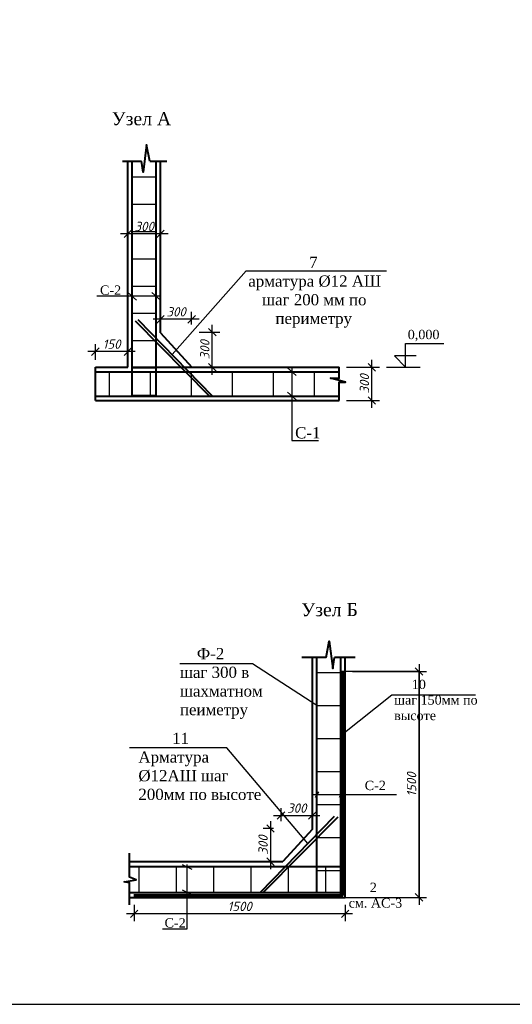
# Model space of a CAD drawing. Header units: millimetres. Extents: x -3143211 to -2549809, y 1060331 to 1394375.
# Tile 105 of 151: x -3089836 to -3076632, y 1245305 to 1271680. Entities that reach past the tile are written whole.
import ezdxf

# ---------------------------------------------------------------- set-up
doc = ezdxf.new("R2010")
doc.units = ezdxf.units.MM
for name, color, linetype in [('Дераза', 5, 'Continuous'), ('размер', 34, 'Continuous'), ('шрифт', 1, 'Continuous')]:
    doc.layers.add(name, color=color, linetype=linetype)
doc.layers.add('Сплошная толстая', color=7, linetype='Continuous', lineweight=40)
doc.styles.get("Standard").update_dxf_attribs({"font": 'isocpeui.ttf'})
doc.dimstyles.new('STANDARD-100', dxfattribs={"dimtxt": 250, "dimasz": 200, "dimexe": 200, "dimexo": 200, "dimgap": 75, "dimtad": 1, "dimdec": 0, "dimzin": 0, "dimdsep": 46, "dimtxsty": 'Standard', "dimblk": 'OBLIQUE', "dimcen": 0.09, "dimdle": 200, "dimadec": 0, "dimazin": 0, "dimtfac": 1, "dimtdec": 0, "dimtofl": 0, "dimtmove": 0, "dimatfit": 3, "dimldrblk": 'OBLIQUE', "dimfxl": 1, "dimtolj": 1, "dimtzin": 0, "dimarcsym": 0})

# ---------------------------------------------------------------- blocks, each defined once
blk = doc.blocks.new('_Oblique')
at = {"color": 0, "linetype": 'ByBlock', "lineweight": -2}
blk.add_line((-0.5, -0.5), (0.5, 0.5), dxfattribs=at)
blk = doc.blocks.new('*D83')
at = {"layer": 'Defpoints', "color": 0, "transparency": 16777216}
for p in [(-3081114, 1254217), (-3081112, 1248169), (-3079132, 1248169)]:
    blk.add_point(p, dxfattribs=at)
at = {"layer": 'Дераза', "color": 0, "lineweight": -2, "transparency": 16777216}
for p, q in [((-3079132, 1254417), (-3079132, 1247969)), ((-3080914, 1254217), (-3078932, 1254217)), ((-3080912, 1248169), (-3078932, 1248169))]:
    blk.add_line(p, q, dxfattribs=at)
at = {"layer": 'Дераза', "color": 0, "lineweight": -2, "transparency": 16777216, "xscale": 200, "yscale": 200, "zscale": 200}
for p, rotation in [((-3079132, 1254217), 90), ((-3079132, 1248169), 270)]:
    blk.add_blockref('_Oblique', p, dxfattribs=dict(at, rotation=rotation))
at = {"layer": 'Дераза', "color": 0, "transparency": 16777216, "insert": (-3079332, 1251193), "char_height": 250, "attachment_point": 5, "rotation": 90}
blk.add_mtext('\\A1;1500', dxfattribs=at)
blk = doc.blocks.new('*D53')
at = {"layer": 'Defpoints', "color": 0, "transparency": 16777216}
for p in [(-3081992, 1250360), (-3082831, 1250013), (-3081992, 1250013)]:
    blk.add_point(p, dxfattribs=at)
at = {"layer": 'Дераза', "color": 0, "lineweight": -2, "transparency": 16777216}
for p, q in [((-3082831, 1250213), (-3082831, 1250560)), ((-3081992, 1250213), (-3081992, 1250560)), ((-3083031, 1250360), (-3081792, 1250360))]:
    blk.add_line(p, q, dxfattribs=at)
at = {"layer": 'Дераза', "color": 0, "lineweight": -2, "transparency": 16777216, "xscale": 200, "yscale": 200, "zscale": 200, "rotation": 180}
blk.add_blockref('_Oblique', (-3082831, 1250360), dxfattribs=at)
at = {"layer": 'Дераза', "color": 0, "lineweight": -2, "transparency": 16777216, "xscale": 200, "yscale": 200, "zscale": 200}
blk.add_blockref('_Oblique', (-3081992, 1250360), dxfattribs=at)
at = {"layer": 'Дераза', "color": 0, "transparency": 16777216, "insert": (-3082411, 1250560), "char_height": 250, "attachment_point": 5}
blk.add_mtext('\\A1;300', dxfattribs=at)
blk = doc.blocks.new('*D54')
at = {"layer": 'Defpoints', "color": 0, "transparency": 16777216}
for p in [(-3082831, 1250013), (-3083112, 1249127), (-3082831, 1249127)]:
    blk.add_point(p, dxfattribs=at)
at = {"layer": 'Дераза', "color": 0, "lineweight": -2, "transparency": 16777216}
for p, q in [((-3083112, 1250213), (-3083112, 1248927)), ((-3083031, 1250013), (-3083312, 1250013)), ((-3083031, 1249127), (-3083312, 1249127))]:
    blk.add_line(p, q, dxfattribs=at)
at = {"layer": 'Дераза', "color": 0, "lineweight": -2, "transparency": 16777216, "xscale": 200, "yscale": 200, "zscale": 200}
for p, rotation in [((-3083112, 1250013), 90), ((-3083112, 1249127), 270)]:
    blk.add_blockref('_Oblique', p, dxfattribs=dict(at, rotation=rotation))
at = {"layer": 'Дераза', "color": 0, "transparency": 16777216, "insert": (-3083312, 1249570), "char_height": 250, "attachment_point": 5, "rotation": 90}
blk.add_mtext('\\A1;300', dxfattribs=at)
blk = doc.blocks.new('*D55')
at = {"layer": 'Defpoints', "color": 0, "transparency": 16777216}
for p in [(-3086769, 1248169), (-3081112, 1248169), (-3086769, 1247728)]:
    blk.add_point(p, dxfattribs=at)
at = {"layer": 'Дераза', "color": 0, "lineweight": -2, "transparency": 16777216}
for p, q in [((-3086769, 1247969), (-3086769, 1247528)), ((-3081112, 1247969), (-3081112, 1247528)), ((-3080912, 1247728), (-3086969, 1247728))]:
    blk.add_line(p, q, dxfattribs=at)
at = {"layer": 'Дераза', "color": 0, "lineweight": -2, "transparency": 16777216, "xscale": 200, "yscale": 200, "zscale": 200, "rotation": 180}
blk.add_blockref('_Oblique', (-3086769, 1247728), dxfattribs=at)
at = {"layer": 'Дераза', "color": 0, "lineweight": -2, "transparency": 16777216, "xscale": 200, "yscale": 200, "zscale": 200}
blk.add_blockref('_Oblique', (-3081112, 1247728), dxfattribs=at)
at = {"layer": 'Дераза', "color": 0, "transparency": 16777216, "insert": (-3083940, 1247928), "char_height": 250, "attachment_point": 5}
blk.add_mtext('\\A1;1500', dxfattribs=at)
blk = doc.blocks.new('*D155')
at = {"layer": 'Defpoints', "color": 0, "transparency": 16777216}
for p in [(-3085221, 1263307), (-3084673, 1263307), (-3085219, 1262368)]:
    blk.add_point(p, dxfattribs=at)
at = {"layer": 'Дераза', "color": 0, "lineweight": -2, "transparency": 16777216}
for p, q in [((-3084673, 1262168), (-3084673, 1263507)), ((-3085021, 1263307), (-3084473, 1263307)), ((-3085019, 1262368), (-3084473, 1262368))]:
    blk.add_line(p, q, dxfattribs=at)
at = {"layer": 'Дераза', "color": 0, "lineweight": -2, "transparency": 16777216, "xscale": 200, "yscale": 200, "zscale": 200}
for p, rotation in [((-3084673, 1263307), 90), ((-3084673, 1262368), 270)]:
    blk.add_blockref('_Oblique', p, dxfattribs=dict(at, rotation=rotation))
at = {"layer": 'Дераза', "color": 0, "transparency": 16777216, "insert": (-3084873, 1262838), "char_height": 250, "attachment_point": 5, "rotation": 90}
blk.add_mtext('\\A1;300', dxfattribs=at)
blk = doc.blocks.new('*D154')
at = {"layer": 'Defpoints', "color": 0, "transparency": 16777216}
for p in [(-3086060, 1263654), (-3086060, 1263312), (-3085228, 1263312)]:
    blk.add_point(p, dxfattribs=at)
at = {"layer": 'Дераза', "color": 0, "lineweight": -2, "transparency": 16777216}
for p, q in [((-3085028, 1263654), (-3086260, 1263654)), ((-3086060, 1263512), (-3086060, 1263854)), ((-3085228, 1263512), (-3085228, 1263854))]:
    blk.add_line(p, q, dxfattribs=at)
at = {"layer": 'Дераза', "color": 0, "lineweight": -2, "transparency": 16777216, "xscale": 200, "yscale": 200, "zscale": 200, "rotation": 180}
blk.add_blockref('_Oblique', (-3086060, 1263654), dxfattribs=at)
at = {"layer": 'Дераза', "color": 0, "lineweight": -2, "transparency": 16777216, "xscale": 200, "yscale": 200, "zscale": 200}
blk.add_blockref('_Oblique', (-3085228, 1263654), dxfattribs=at)
at = {"layer": 'Дераза', "color": 0, "transparency": 16777216, "insert": (-3085644, 1263854), "char_height": 250, "attachment_point": 5}
blk.add_mtext('\\A1;300', dxfattribs=at)
blk = doc.blocks.new('*D156')
at = {"layer": 'Defpoints', "color": 0, "transparency": 16777216}
for p in [(-3086938, 1266015), (-3086060, 1266015), (-3086938, 1265942)]:
    blk.add_point(p, dxfattribs=at)
at = {"layer": 'Дераза', "color": 0, "lineweight": -2, "transparency": 16777216}
for p, q in [((-3085860, 1265942), (-3087138, 1265942)), ((-3086938, 1265815), (-3086938, 1265742)), ((-3086060, 1265815), (-3086060, 1265742))]:
    blk.add_line(p, q, dxfattribs=at)
at = {"layer": 'Дераза', "color": 0, "lineweight": -2, "transparency": 16777216, "xscale": 200, "yscale": 200, "zscale": 200, "rotation": 180}
blk.add_blockref('_Oblique', (-3086938, 1265942), dxfattribs=at)
at = {"layer": 'Дераза', "color": 0, "lineweight": -2, "transparency": 16777216, "xscale": 200, "yscale": 200, "zscale": 200}
blk.add_blockref('_Oblique', (-3086060, 1265942), dxfattribs=at)
at = {"layer": 'Дераза', "color": 0, "transparency": 16777216, "insert": (-3086499, 1266142), "char_height": 250, "attachment_point": 5}
blk.add_mtext('\\A1;300', dxfattribs=at)
blk = doc.blocks.new('*D157')
at = {"layer": 'Defpoints', "color": 0, "transparency": 16777216}
for p in [(-3081275, 1262368), (-3080395, 1262368), (-3081275, 1261480)]:
    blk.add_point(p, dxfattribs=at)
at = {"layer": 'Дераза', "color": 0, "lineweight": -2, "transparency": 16777216}
for p, q in [((-3081075, 1262368), (-3080195, 1262368)), ((-3080395, 1261280), (-3080395, 1262568)), ((-3081075, 1261480), (-3080195, 1261480))]:
    blk.add_line(p, q, dxfattribs=at)
at = {"layer": 'Дераза', "color": 0, "lineweight": -2, "transparency": 16777216, "xscale": 200, "yscale": 200, "zscale": 200}
for p, rotation in [((-3080395, 1262368), 90), ((-3080395, 1261480), 270)]:
    blk.add_blockref('_Oblique', p, dxfattribs=dict(at, rotation=rotation))
at = {"layer": 'Дераза', "color": 0, "transparency": 16777216, "insert": (-3080595, 1261924), "char_height": 250, "width": 563.3, "attachment_point": 5, "rotation": 90}
blk.add_mtext('\\A1;300', dxfattribs=at)
blk = doc.blocks.new('*D158')
at = {"layer": 'Defpoints', "color": 0, "transparency": 16777216}
for p in [(-3087807, 1262788), (-3087807, 1262368), (-3086938, 1262368)]:
    blk.add_point(p, dxfattribs=at)
at = {"layer": 'Дераза', "color": 0, "lineweight": -2, "transparency": 16777216}
for p, q in [((-3087807, 1262568), (-3087807, 1262988)), ((-3086938, 1262568), (-3086938, 1262988)), ((-3086738, 1262788), (-3088007, 1262788))]:
    blk.add_line(p, q, dxfattribs=at)
at = {"layer": 'Дераза', "color": 0, "lineweight": -2, "transparency": 16777216, "xscale": 200, "yscale": 200, "zscale": 200, "rotation": 180}
blk.add_blockref('_Oblique', (-3087807, 1262788), dxfattribs=at)
at = {"layer": 'Дераза', "color": 0, "lineweight": -2, "transparency": 16777216, "xscale": 200, "yscale": 200, "zscale": 200}
blk.add_blockref('_Oblique', (-3086938, 1262788), dxfattribs=at)
at = {"layer": 'Дераза', "color": 0, "transparency": 16777216, "insert": (-3087373, 1262988), "char_height": 250, "attachment_point": 5}
blk.add_mtext('\\A1;150', dxfattribs=at)

msp = doc.modelspace()

# ---------------------------------------------------------------- linework, layer by layer
for p, q in [((-3086820.65331, 1267466.42415), (-3086177.82906, 1267466.42415)), ((-3086820.65331, 1266736.27045), (-3086177.82906, 1266736.27045)), ((-3086820.65331, 1266006.11675), (-3086177.82906, 1266006.11675)), ((-3086820.65331, 1265275.96305), (-3086177.82906, 1265275.96305)), ((-3086820.65331, 1264545.80935), (-3086177.82906, 1264545.80935)), ((-3086938.26742, 1264374.74661), (-3086703.0392, 1264164.58443)), ((-3086295.44317, 1264374.74661), (-3086060.21496, 1264164.58443)), ((-3086820.65331, 1263815.65565), (-3086177.82906, 1263815.65565)), ((-3086820.65331, 1263085.50195), (-3086177.82906, 1263085.50195)), ((-3086820.65331, 1262355.34825), (-3086177.82906, 1262355.34825)), ((-3082657.08382, 1262355.72439), (-3082421.85561, 1262145.5622)), ((-3080006.49787, 1262368.3469), (-3079100.39608, 1262368.3469)), ((-3087433.85985, 1262250.6433), (-3087433.85985, 1261597.54978)), ((-3086336.49943, 1262250.6433), (-3086336.49943, 1261597.54978)), ((-3085239.139, 1262250.6433), (-3085239.139, 1261597.54978)), ((-3084141.77858, 1262250.6433), (-3084141.77858, 1261597.54978)), ((-3083044.41815, 1262250.6433), (-3083044.41815, 1261597.54978)), ((-3081947.05773, 1262250.6433), (-3081947.05773, 1261597.54978)), ((-3086820.65331, 1261625.19455), (-3086177.82906, 1261625.19455)), ((-3082657.08382, 1261702.63087), (-3082421.85561, 1261492.46868)), ((-3081874.21639, 1254193.51588), (-3081231.39215, 1254193.51588)), ((-3081874.21639, 1253310.06799), (-3081231.39215, 1253310.06799)), ((-3081874.21639, 1252426.6201), (-3081231.39215, 1252426.6201)), ((-3081874.21639, 1251543.17221), (-3081231.39215, 1251543.17221)), ((-3081831.40123, 1250993.74184), (-3081917.03156, 1250845.15674)), ((-3081188.57698, 1250993.74184), (-3081274.20731, 1250845.15674)), ((-3081874.21639, 1250659.72432), (-3081231.39215, 1250659.72432)), ((-3081874.21639, 1249776.27643), (-3081231.39215, 1249776.27643)), ((-3086641.59898, 1248992.37165), (-3086641.59898, 1248302.93772)), ((-3085641.59898, 1248992.37165), (-3085641.59898, 1248302.93772)), ((-3085481.95577, 1249053.87362), (-3085224.7652, 1248924.62203)), ((-3084641.59898, 1248992.37165), (-3084641.59898, 1248302.93772)), ((-3083641.59898, 1248992.37165), (-3083641.59898, 1248302.93772)), ((-3082641.59898, 1248992.37165), (-3082641.59898, 1248302.93772)), ((-3081874.21639, 1248892.82854), (-3081231.39215, 1248892.82854)), ((-3081641.59898, 1248992.37165), (-3081641.59898, 1248302.93772)), ((-3085481.95577, 1248367.56351), (-3085224.7652, 1248238.31193))]:
    msp.add_line(p, q)
at = {"color": 0}
msp.add_line((-3085219.36278, 1262368.3469), (-3083516.34028, 1262368.3469), dxfattribs=at)
at = {"color": 5, "lineweight": 60}
for p, q in [((-3081176.89136, 1254239.45224), (-3081176.89136, 1248223.29838)), ((-3081176.89136, 1248223.29838), (-3086775.28231, 1248223.29838))]:
    msp.add_line(p, q, dxfattribs=at)
msp.add_lwpolyline([(-3114696.73173, 1245304.62022), (-3057796.73173, 1245304.62022), (-3057796.73173, 1286304.62022), (-3114696.73173, 1286304.62022)], close=True)
at = {"color": 0}
for points in [[(-3085750.18866, 1262709.04393), (-3083769.63811, 1264949.17186), (-3080004.60822, 1264949.17186)], [(-3086092.23547, 1264269.66552), (-3087770.63473, 1264269.66552)], [(-3079212.42392, 1262679.89729), (-3079787.06367, 1262679.89729), (-3079490.76492, 1262368.3469), (-3079490.76492, 1263007.23845), (-3078467.18802, 1263007.23845)], [(-3082539.46972, 1262355.72439), (-3082539.46972, 1260411.68279), (-3081827.28709, 1260411.68279)], [(-3081874.21639, 1253310.06799), (-3083592.03496, 1254425.10598), (-3085540.84418, 1254425.10598)], [(-3081113.68854, 1248168.54603), (-3079131.9967, 1248168.54603), (-3079131.9967, 1254216.97326), (-3081113.68854, 1254216.97326)], [(-3081176.89136, 1252551.44692), (-3079863.85334, 1253594.04915), (-3077622.1015, 1253594.04915)], [(-3082112.98853, 1249608.00661), (-3084282.40734, 1252173.96632), (-3086892.21857, 1252173.96632)], [(-3079740.7698, 1250919.44929), (-3079740.7698, 1250919.44929), (-3081991.91999, 1250919.44929)], [(-3082832.68268, 1250359.77285), (-3081991.91999, 1250359.77285)], [(-3081113.68854, 1249126.76335), (-3081111.60093, 1249126.76335)], [(-3085353.36049, 1249053.87362), (-3085353.36049, 1247319.97589), (-3086011.4397, 1247319.97589)], [(-3081113.68854, 1248992.37165), (-3081111.60093, 1248992.37165)]]:
    msp.add_lwpolyline(points, dxfattribs=at)
at = {"layer": 'Сплошная толстая', "color": 0}
for p, q in [((-3086060.12546, 1263287.83817), (-3085219.36278, 1262368.3469)), ((-3081991.91999, 1249993.22611), (-3082784.19457, 1249126.76335))]:
    msp.add_line(p, q, dxfattribs=at)
for points in [[(-3086351.69292, 1267893.07742), (-3086433.01946, 1268327.66546), (-3086524.56131, 1267593.83509), (-3086571.55227, 1267893.07742)], [(-3087083.00348, 1267893.07742), (-3086571.55227, 1267893.07742)], [(-3086938.35691, 1262368.3469), (-3086938.35691, 1267893.07742)], [(-3086351.69292, 1267893.07742), (-3085895.74449, 1267893.07742)], [(-3086060.12546, 1263287.83817), (-3086060.12546, 1267893.07742)], [(-3087807.38513, 1261479.84618), (-3087807.38513, 1262368.3469)], [(-3087807.38513, 1262368.3469), (-3086938.35691, 1262368.3469)], [(-3086820.65331, 1262368.3469), (-3081275.2554, 1262368.3469)], [(-3081275.2554, 1261479.84618), (-3081275.2554, 1261971.99027), (-3081105.17037, 1261968.02978), (-3081501.57358, 1262074.87078), (-3081275.05735, 1262074.87078), (-3081275.05735, 1262368.3469)], [(-3087807.38513, 1261479.84618), (-3081275.2554, 1261479.84618)], [(-3081618.60725, 1254598.46537), (-3081537.2807, 1255033.05341), (-3081445.73886, 1254299.22303), (-3081398.7479, 1254598.46537)], [(-3081618.60725, 1254598.46537), (-3082269.83663, 1254598.46537)], [(-3081991.91999, 1249993.22611), (-3081991.91999, 1254598.46537)], [(-3080848.08848, 1254598.46537), (-3081398.7479, 1254598.46537)], [(-3081113.68854, 1248168.54603), (-3081113.68854, 1254598.46537)], [(-3083386.32674, 1248302.93772), (-3081396.02222, 1250342.83921)], [(-3081313.1782, 1250316.88608), (-3083306.4417, 1248302.93772)], [(-3086894.64542, 1247968.71276), (-3086894.64542, 1248555.41581), (-3087039.25372, 1248583.25631), (-3086711.24182, 1248639.13085), (-3086894.31798, 1248710.24408), (-3086894.31798, 1249349.63058)], [(-3086894.31798, 1248992.37165), (-3086894.31798, 1249126.76335), (-3082784.19457, 1249126.76335)], [(-3086894.64542, 1248168.54603), (-3081111.92836, 1248168.54603)]]:
    msp.add_lwpolyline(points, dxfattribs=at)
at = {"layer": 'Сплошная толстая', "color": 5}
for points in [[(-3086820.65331, 1261597.54978), (-3086820.65331, 1267893.07742)], [(-3086177.82906, 1261597.54978), (-3086177.82906, 1267893.07742)]]:
    msp.add_lwpolyline(points, dxfattribs=at)
at = {"layer": 'Сплошная толстая', "color": 3}
for points in [[(-3084665.71872, 1261597.54978), (-3086656.02323, 1263637.45126)], [(-3086738.86726, 1263611.49814), (-3084745.60376, 1261597.54978)]]:
    msp.add_lwpolyline(points, dxfattribs=at)
at = {"layer": 'Сплошная толстая', "color": 1}
for points in [[(-3087807.38513, 1262250.6433), (-3081275.2554, 1262250.6433)], [(-3087807.38513, 1261597.54978), (-3081275.2554, 1261597.54978)], [(-3081874.21639, 1248302.93772), (-3081874.21639, 1254598.46537)], [(-3081231.39215, 1248168.54603), (-3081231.39215, 1254598.46537)], [(-3086894.31798, 1248992.37165), (-3081231.39215, 1248992.37165)], [(-3086894.64542, 1248168.54603), (-3086894.64542, 1248302.93772), (-3081231.39215, 1248302.93772)]]:
    msp.add_lwpolyline(points, dxfattribs=at)

# ---------------------------------------------------------------- texts
at = {"color": 0, "ltscale": 0.3, "attachment_point": 1, "rotation": 0.211107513}
for s, insert, char_height, width in [('{\\fTimes New Roman|b0|i0|c204|p18;С-1}', (-3082454.27308, 1260762.89019), 300, 613.3821197), ('{\\fTimes New Roman|b0|i0|c204|p18;Узел Б}', (-3082290.00931, 1256047.66556), 350, 1469.6139149)]:
    msp.add_mtext(s, dxfattribs=dict(at, insert=insert, char_height=char_height, width=width))
at = {"layer": 'размер', "color": 0, "attachment_point": 1}
for s, insert, char_height, width in [('{\\fTimes New Roman|b0|i0|c204|p18;Узел А}', (-3087370.62598, 1269202.28236), 350, 1557.4293439), ('\\pi1779.46288;{\\fTimes New Roman|b0|i0|c204|p18;7\\P\\pi146.55012;арматура Ø12 АШ\\P\\pi517.17016;шаг 200 мм по \\P\\pi875.56959;периметру}', (-3083856.07891, 1265328.58714), 300, 3744.2898568), ('{\\fTimes New Roman|b0|i0|c204|p18;С-2}', (-3087682.5005, 1264560.35097), 250, 540.8922134), ('{\\fTimes New Roman|b0|i0|c204|p18;0,000}', (-3079434.67001, 1263372.48226), 250, 5731.5772572)]:
    msp.add_mtext(s, dxfattribs=dict(at, insert=insert, char_height=char_height, width=width))
at = {"layer": 'шрифт', "color": 0, "attachment_point": 1}
for s, insert, char_height, width in [('{\\fTimes New Roman|b0|i0|c204|p18;    Ф-2\\Pшаг 300 в\\Pшахматном\\Pпеиметру}', (-3085540.84418, 1254849.26322), 300, 2161.8320115), ('{\\fTimes New Roman|b0|i0|c204|p18;     10\\Pшаг 150мм по\\Pвысоте}', (-3079798.89855, 1253999.55604), 250, 2176.797044), ('{\\fTimes New Roman|b0|i0|c204|p18;        11 \\PАрматура\\P%%C12АШ шаг\\P200мм по высоте}', (-3086654.55692, 1252579.47321), 300, 3210.6423937), ('{\\fTimes New Roman|b0|i0|c204|p18;С-2}', (-3080588.09083, 1251292.64557), 250, 540.8922134), ('{\\fTimes New Roman|b0|i0|c204|p18;      2\\Pсм. АС-3}', (-3081018.59944, 1248562.00609), 250, 1374.165465), ('{\\fTimes New Roman|b0|i0|c204|p18;С-2}', (-3085952.55837, 1247610.99077), 250, 540.8922134)]:
    msp.add_mtext(s, dxfattribs=dict(at, insert=insert, char_height=char_height, width=width))

# ---------------------------------------------------------------- dimensions: what is measured, and where the dimension line sits
at = {"layer": 'Дераза', "color": 0}
for base, p1, p2, angle, text, picture, middle in [((-3086938.35691, 1265942.25663), (-3086060.12546, 1266015.40783), (-3086938.35691, 1266015.40783), 0, '300', '*D156', (-3086499.24119, 1266142.25663)), ((-3086060.12546, 1263654.3849), (-3085228.07578, 1263311.77366), (-3086060.12546, 1263311.77366), 0, '300', '*D154', (-3085644.10062, 1263854.3849)), ((-3084672.66376, 1263307.4419), (-3085219.36278, 1262368.3469), (-3085221.13074, 1263307.4419), 90, '300', '*D155', (-3084872.66376, 1262837.8944)), ((-3087807.38513, 1262788.42277), (-3086938.35691, 1262368.3469), (-3087807.38513, 1262368.3469), 0, '150', '*D158', (-3087372.87102, 1262988.42277)), ((-3080395.36879, 1262368.3469), (-3081275.2554, 1261479.84618), (-3081275.2554, 1262368.3469), 90, '300', '*D157', (-3080595.36879, 1261924.09654)), ((-3079131.9967, 1248168.54603), (-3081113.68854, 1254216.97326), (-3081111.92836, 1248168.54603), 90, '1500', '*D83', (-3079331.9967, 1251192.75964)), ((-3083112.41336, 1249126.76335), (-3082830.91472, 1250012.82984), (-3082830.91472, 1249126.76335), 90, '300', '*D54', (-3083312.41336, 1249569.79659))]:
    dim = msp.add_linear_dim(base=base, p1=p1, p2=p2, angle=angle, text=text, dimstyle='STANDARD-100', dxfattribs=at)
    dim.commit()
    dim.dimension.update_dxf_attribs({"geometry": picture, "text_midpoint": middle})
for base, p1, p2, text, picture, middle in [((-3081991.91999, 1250359.77285), (-3082830.91472, 1250012.82984), (-3081991.91999, 1250012.82984), '300', '*D53', (-3082411.41736, 1250559.77285)), ((-3086768.53633, 1247728.1338), (-3081111.92836, 1248168.54603), (-3086768.53633, 1248168.54603), '1500', '*D55', (-3083940.23234, 1247928.1338))]:
    dim = msp.add_linear_dim(base=base, p1=p1, p2=p2, text=text, dimstyle='STANDARD-100', dxfattribs=at)
    dim.commit()
    dim.dimension.update_dxf_attribs({"geometry": picture, "text_midpoint": middle})

doc.saveas('drawing.dxf')
